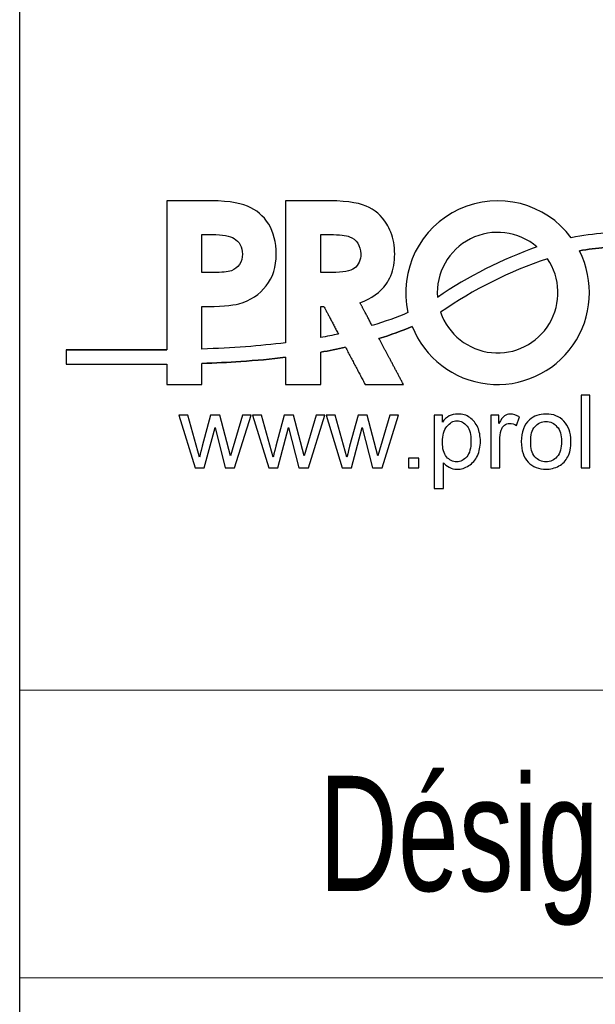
# Model space of a CAD drawing. Header units: millimetres. Extents: x 0 to 420, y 0 to 297.
# Tile 5 of 10: x 220 to 240, y 35 to 69. Entities that reach past the tile are written whole.
import ezdxf

# ---------------------------------------------------------------- set-up
doc = ezdxf.new("R2010")
doc.units = ezdxf.units.MM
doc.layers.add('SLD-0', color=179, linetype='Continuous')
doc.styles.add('SLDTEXTSTYLE2', font='TXT', dxfattribs={"width": 0.710611})

# ---------------------------------------------------------------- blocks, each defined once
blk = doc.blocks.new('Bloc3_1')
at = {"layer": 'SLD-0', "color": 1, "lineweight": 30}
blk.add_line((-190, 0), (-190, 90), dxfattribs=at)
at = {"layer": 'SLD-0'}
for p, q in [((-183.593, 53), (-184.889, 53)), ((-183.593, 53), (-184.889, 53)), ((-179.477, 53), (-180.763, 53)), ((-179.477, 53), (-180.763, 53)), ((-183.672, 50.508), (-183.672, 51.827)), ((-183.672, 51.827), (-183.322, 51.827)), ((-183.672, 51.827), (-183.322, 51.827)), ((-183.672, 50.508), (-183.672, 51.827)), ((-179.545, 50.508), (-179.545, 51.827)), ((-179.545, 51.827), (-179.218, 51.827)), ((-179.545, 51.827), (-179.218, 51.827)), ((-179.545, 50.508), (-179.545, 51.827)), ((-183.277, 50.508), (-183.672, 50.508)), ((-183.277, 50.508), (-183.672, 50.508)), ((-179.161, 50.508), (-179.545, 50.508)), ((-179.161, 50.508), (-179.545, 50.508)), ((-179.545, 49.324), (-179.432, 49.324)), ((-179.545, 49.324), (-179.432, 49.324)), ((-184.889, 47.826), (-188.385, 47.826)), ((-188.385, 47.826), (-188.385, 47.326)), ((-188.385, 47.826), (-184.889, 47.826)), ((-188.385, 47.826), (-188.385, 47.326)), ((-188.385, 47.326), (-184.889, 47.326)), ((-188.385, 47.326), (-184.889, 47.326)), ((-184.889, 46.618), (-183.672, 46.618)), ((-184.889, 46.618), (-183.672, 46.618)), ((-180.763, 46.618), (-179.545, 46.618)), ((-180.763, 46.618), (-179.545, 46.618)), ((-178, 46.618), (-176.669, 46.618)), ((-178, 46.618), (-176.669, 46.618)), ((-170.197, 46.246), (-170.501, 46.246)), ((-170.501, 46.246), (-170.501, 43.72)), ((-170.501, 46.246), (-170.501, 43.72)), ((-170.197, 46.246), (-170.501, 46.246)), ((-170.197, 43.72), (-170.197, 46.246)), ((-170.197, 43.72), (-170.197, 46.246)), ((-184.156, 45.547), (-184.472, 45.547)), ((-184.472, 45.547), (-183.908, 43.72)), ((-184.472, 45.547), (-183.908, 43.72)), ((-184.156, 45.547), (-184.472, 45.547)), ((-183.751, 44.092), (-184.156, 45.547)), ((-183.751, 44.092), (-184.156, 45.547)), ((-183.367, 45.547), (-183.66, 44.475)), ((-183.367, 45.547), (-183.66, 44.475)), ((-183.051, 45.547), (-183.367, 45.547)), ((-183.051, 45.547), (-183.367, 45.547)), ((-182.679, 44.137), (-183.051, 45.547)), ((-182.679, 44.137), (-183.051, 45.547)), ((-182.262, 45.547), (-182.679, 44.137)), ((-182.262, 45.547), (-182.679, 44.137)), ((-182.533, 43.72), (-181.958, 45.547)), ((-182.533, 43.72), (-181.958, 45.547)), ((-181.958, 45.547), (-182.262, 45.547)), ((-181.958, 45.547), (-182.262, 45.547)), ((-181.597, 45.547), (-181.913, 45.547)), ((-181.913, 45.547), (-181.349, 43.72)), ((-181.597, 45.547), (-181.913, 45.547)), ((-181.913, 45.547), (-181.349, 43.72)), ((-181.191, 44.092), (-181.597, 45.547)), ((-181.191, 44.092), (-181.597, 45.547)), ((-180.808, 45.547), (-181.101, 44.475)), ((-180.808, 45.547), (-181.101, 44.475)), ((-180.492, 45.547), (-180.808, 45.547)), ((-180.492, 45.547), (-180.808, 45.547)), ((-180.12, 44.137), (-180.492, 45.547)), ((-180.12, 44.137), (-180.492, 45.547)), ((-179.702, 45.547), (-180.12, 44.137)), ((-179.702, 45.547), (-180.12, 44.137)), ((-179.973, 43.72), (-179.398, 45.547)), ((-179.973, 43.72), (-179.398, 45.547)), ((-179.398, 45.547), (-179.702, 45.547)), ((-179.398, 45.547), (-179.702, 45.547)), ((-179.037, 45.547), (-179.353, 45.547)), ((-179.353, 45.547), (-178.8, 43.72)), ((-179.353, 45.547), (-178.8, 43.72)), ((-179.037, 45.547), (-179.353, 45.547)), ((-178.631, 44.092), (-179.037, 45.547)), ((-178.631, 44.092), (-179.037, 45.547)), ((-178.248, 45.547), (-178.541, 44.475)), ((-178.248, 45.547), (-178.541, 44.475)), ((-177.932, 45.547), (-178.248, 45.547)), ((-177.932, 45.547), (-178.248, 45.547)), ((-177.56, 44.137), (-177.932, 45.547)), ((-177.56, 44.137), (-177.932, 45.547)), ((-177.143, 45.547), (-177.56, 44.137)), ((-177.143, 45.547), (-177.56, 44.137)), ((-177.414, 43.72), (-176.838, 45.547)), ((-177.414, 43.72), (-176.838, 45.547)), ((-176.838, 45.547), (-177.143, 45.547)), ((-176.838, 45.547), (-177.143, 45.547)), ((-175.316, 45.547), (-175.598, 45.547)), ((-175.598, 45.547), (-175.598, 43.009)), ((-175.598, 45.547), (-175.598, 43.009)), ((-175.316, 45.547), (-175.598, 45.547)), ((-175.316, 45.31), (-175.316, 45.547)), ((-175.316, 45.31), (-175.316, 45.547)), ((-173.354, 45.547), (-173.636, 45.547)), ((-173.636, 45.547), (-173.636, 43.72)), ((-173.636, 45.547), (-173.636, 43.72)), ((-173.354, 45.547), (-173.636, 45.547)), ((-173.354, 45.265), (-173.354, 45.547)), ((-173.354, 45.265), (-173.354, 45.547)), ((-172.745, 45.197), (-172.644, 45.49)), ((-172.745, 45.197), (-172.644, 45.49)), ((-183.593, 43.72), (-183.209, 45.129)), ((-183.593, 43.72), (-183.209, 45.129)), ((-183.209, 45.129), (-182.86, 43.72)), ((-183.209, 45.129), (-182.86, 43.72)), ((-181.033, 43.72), (-180.661, 45.129)), ((-181.033, 43.72), (-180.661, 45.129)), ((-180.661, 45.129), (-180.3, 43.72)), ((-180.661, 45.129), (-180.3, 43.72)), ((-178.473, 43.72), (-178.101, 45.129)), ((-178.473, 43.72), (-178.101, 45.129)), ((-178.101, 45.129), (-177.741, 43.72)), ((-178.101, 45.129), (-177.741, 43.72)), ((-173.32, 43.72), (-173.32, 44.678)), ((-173.32, 43.72), (-173.32, 44.678)), ((-176.139, 44.058), (-176.489, 44.058)), ((-176.489, 44.058), (-176.489, 43.72)), ((-176.139, 44.058), (-176.489, 44.058)), ((-176.489, 44.058), (-176.489, 43.72)), ((-176.139, 43.72), (-176.139, 44.058)), ((-176.139, 43.72), (-176.139, 44.058)), ((-175.282, 43.009), (-175.282, 43.9)), ((-175.282, 43.009), (-175.282, 43.9)), ((-183.908, 43.72), (-183.593, 43.72)), ((-183.908, 43.72), (-183.593, 43.72)), ((-182.86, 43.72), (-182.533, 43.72)), ((-182.86, 43.72), (-182.533, 43.72)), ((-181.349, 43.72), (-181.033, 43.72)), ((-181.349, 43.72), (-181.033, 43.72)), ((-180.3, 43.72), (-179.973, 43.72)), ((-180.3, 43.72), (-179.973, 43.72)), ((-178.8, 43.72), (-178.473, 43.72)), ((-178.8, 43.72), (-178.473, 43.72)), ((-177.741, 43.72), (-177.414, 43.72)), ((-177.741, 43.72), (-177.414, 43.72)), ((-176.489, 43.72), (-176.139, 43.72)), ((-176.489, 43.72), (-176.139, 43.72)), ((-173.636, 43.72), (-173.32, 43.72)), ((-173.636, 43.72), (-173.32, 43.72)), ((-170.501, 43.72), (-170.197, 43.72)), ((-170.501, 43.72), (-170.197, 43.72)), ((-175.598, 43.009), (-175.282, 43.009)), ((-175.598, 43.009), (-175.282, 43.009))]:
    blk.add_line(p, q, dxfattribs=at)
at = {"layer": 'SLD-0', "lineweight": 15}
for p, q in [((0, 36), (-190, 36)), ((0, 26), (-190, 26))]:
    blk.add_line(p, q, dxfattribs=at)
at = {"layer": 'SLD-0'}
for centre, radius, start, end in [((-173.399, 49.809), 3.191, 36.7095, 192.5538), ((-173.399, 49.809), 3.191, 36.7095, 192.5538), ((-173.399, 49.809), 2.095, 49.268, 184.461), ((-173.399, 49.809), 2.095, 49.268, 184.461), ((-167.164, 37.5), 14.724, 109.3058, 124.4233), ((-167.164, 37.5), 14.724, 109.3058, 124.4233), ((-173.399, 49.809), 3.191, 201.5967, 27.0791), ((-173.399, 49.809), 3.191, 201.5967, 27.0791), ((-167.024, 37.093), 14.651, 108.4813, 124.7768), ((-173.399, 49.809), 2.095, 198.9901, 34.268), ((-173.399, 49.809), 2.095, 198.9901, 34.268), ((-167.024, 37.093), 14.651, 108.4813, 124.7768)]:
    blk.add_arc(centre, radius, start, end, dxfattribs=at)
for points, degree in [([(-184.889, 53), (-184.889, 49.677), (-184.889, 47.826)], 2), ([(-184.889, 53), (-184.889, 49.677), (-184.889, 47.826)], 2), ([(-182.082, 52.808), (-182.398, 52.944), (-182.894, 53.011), (-183.593, 53)], 3), ([(-182.082, 52.808), (-182.398, 52.944), (-182.894, 53.011), (-183.593, 53)], 3), ([(-181.349, 52.188), (-181.541, 52.481), (-181.777, 52.684), (-182.082, 52.808)], 3), ([(-181.349, 52.188), (-181.541, 52.481), (-181.777, 52.684), (-182.082, 52.808)], 3), ([(-180.763, 53), (-180.763, 49.949), (-180.763, 48.066)], 2), ([(-180.763, 53), (-180.763, 49.949), (-180.763, 48.066)], 2), ([(-177.966, 52.819), (-178.271, 52.944), (-178.767, 53.011), (-179.477, 53)], 3), ([(-177.966, 52.819), (-178.271, 52.944), (-178.767, 53.011), (-179.477, 53)], 3), ([(-177.244, 52.188), (-177.425, 52.481), (-177.673, 52.695), (-177.966, 52.819)], 3), ([(-177.244, 52.188), (-177.425, 52.481), (-177.673, 52.695), (-177.966, 52.819)], 3), ([(-177.109, 51.906), (-177.143, 52.008), (-177.199, 52.109), (-177.244, 52.188)], 3), ([(-177.109, 51.906), (-177.143, 52.008), (-177.199, 52.109), (-177.244, 52.188)], 3), ([(-183.322, 51.827), (-182.95, 51.827), (-182.691, 51.782), (-182.555, 51.692)], 3), ([(-183.322, 51.827), (-182.95, 51.827), (-182.691, 51.782), (-182.555, 51.692)], 3), ([(-179.218, 51.827), (-178.891, 51.827), (-178.665, 51.805), (-178.541, 51.748)], 3), ([(-179.218, 51.827), (-178.891, 51.827), (-178.665, 51.805), (-178.541, 51.748)], 3), ([(-178.541, 51.748), (-178.428, 51.714), (-178.327, 51.636), (-178.259, 51.523)], 3), ([(-178.541, 51.748), (-178.428, 51.714), (-178.327, 51.636), (-178.259, 51.523)], 3), ([(-176.974, 51.151), (-176.974, 51.433), (-177.019, 51.681), (-177.109, 51.906)], 3), ([(-176.974, 51.151), (-176.974, 51.433), (-177.019, 51.681), (-177.109, 51.906)], 3), ([(-169.667, 51.874), (-170.055, 51.849), (-170.447, 51.796), (-170.841, 51.716)], 3), ([(-169.667, 51.874), (-170.055, 51.849), (-170.447, 51.796), (-170.841, 51.716)], 3), ([(-178.259, 51.523), (-178.192, 51.433), (-178.158, 51.297), (-178.147, 51.162)], 3), ([(-178.259, 51.523), (-178.192, 51.433), (-178.158, 51.297), (-178.147, 51.162)], 3), ([(-170.558, 51.262), (-170.258, 51.315), (-169.961, 51.353), (-169.667, 51.373)], 3), ([(-169.667, 51.373), (-169.961, 51.353), (-170.258, 51.315), (-170.558, 51.262)], 3), ([(-178.147, 51.162), (-178.158, 50.936), (-178.225, 50.767), (-178.372, 50.655)], 3), ([(-178.147, 51.162), (-178.158, 50.936), (-178.225, 50.767), (-178.372, 50.655)], 3), ([(-177.109, 50.395), (-177.019, 50.621), (-176.974, 50.88), (-176.974, 51.151)], 3), ([(-177.109, 50.395), (-177.019, 50.621), (-176.974, 50.88), (-176.974, 51.151)], 3), ([(-182.364, 50.79), (-182.443, 50.688), (-182.533, 50.621), (-182.646, 50.564)], 3), ([(-182.364, 50.79), (-182.443, 50.688), (-182.533, 50.621), (-182.646, 50.564)], 3), ([(-178.372, 50.655), (-178.507, 50.564), (-178.778, 50.508), (-179.161, 50.508)], 3), ([(-178.372, 50.655), (-178.507, 50.564), (-178.778, 50.508), (-179.161, 50.508)], 3), ([(-182.646, 50.564), (-182.77, 50.531), (-182.984, 50.508), (-183.277, 50.508)], 3), ([(-182.646, 50.564), (-182.77, 50.531), (-182.984, 50.508), (-183.277, 50.508)], 3), ([(-177.267, 50.102), (-177.211, 50.192), (-177.154, 50.294), (-177.109, 50.395)], 3), ([(-177.267, 50.102), (-177.211, 50.192), (-177.154, 50.294), (-177.109, 50.395)], 3), ([(-182.386, 49.426), (-181.98, 49.538), (-181.665, 49.741), (-181.439, 50.046)], 3), ([(-182.386, 49.426), (-181.98, 49.538), (-181.665, 49.741), (-181.439, 50.046)], 3), ([(-178.18, 49.459), (-177.774, 49.606), (-177.47, 49.82), (-177.267, 50.102)], 3), ([(-178.18, 49.459), (-177.774, 49.606), (-177.47, 49.82), (-177.267, 50.102)], 3), ([(-183.672, 49.324), (-183.051, 49.324), (-182.623, 49.358), (-182.386, 49.426)], 3), ([(-183.672, 49.324), (-183.051, 49.324), (-182.623, 49.358), (-182.386, 49.426)], 3), ([(-183.672, 47.849), (-183.672, 48.563), (-183.672, 49.324)], 2), ([(-183.672, 47.849), (-183.672, 48.563), (-183.672, 49.324)], 2), ([(-179.545, 48.249), (-179.545, 48.821), (-179.545, 49.324)], 2), ([(-179.545, 48.249), (-179.545, 48.821), (-179.545, 49.324)], 2), ([(-179.432, 49.324), (-179.202, 48.89), (-178.927, 48.37)], 2), ([(-179.432, 49.324), (-179.202, 48.89), (-178.927, 48.37)], 2), ([(-177.759, 48.667), (-177.997, 49.115), (-178.18, 49.459)], 2), ([(-177.759, 48.667), (-177.997, 49.115), (-178.18, 49.459)], 2), ([(-176.514, 49.115), (-176.895, 48.95), (-177.31, 48.801), (-177.759, 48.667)], 3), ([(-176.514, 49.115), (-176.895, 48.95), (-177.31, 48.801), (-177.759, 48.667)], 3), ([(-177.52, 48.217), (-177.11, 48.342), (-176.725, 48.481), (-176.366, 48.634)], 3), ([(-176.366, 48.634), (-176.725, 48.481), (-177.11, 48.342), (-177.52, 48.217)], 3), ([(-178.927, 48.37), (-179.128, 48.327), (-179.334, 48.287), (-179.545, 48.249)], 3), ([(-178.927, 48.37), (-179.128, 48.327), (-179.334, 48.287), (-179.545, 48.249)], 3), ([(-180.763, 48.066), (-181.653, 47.956), (-182.622, 47.883), (-183.672, 47.849)], 3), ([(-180.763, 48.066), (-181.653, 47.956), (-182.622, 47.883), (-183.672, 47.849)], 3), ([(-179.545, 47.741), (-179.248, 47.793), (-178.962, 47.85), (-178.684, 47.911)], 3), ([(-178.684, 47.911), (-178.962, 47.85), (-179.248, 47.793), (-179.545, 47.741)], 3), ([(-178.684, 47.911), (-178.337, 47.255), (-178, 46.618)], 2), ([(-178.684, 47.911), (-178.337, 47.255), (-178, 46.618)], 2), ([(-176.669, 46.618), (-177.113, 47.452), (-177.52, 48.217)], 2), ([(-176.669, 46.618), (-177.113, 47.452), (-177.52, 48.217)], 2), ([(-180.763, 47.562), (-180.763, 46.993), (-180.763, 46.618)], 2), ([(-180.763, 47.562), (-180.763, 46.993), (-180.763, 46.618)], 2), ([(-179.545, 46.618), (-179.545, 47.149), (-179.545, 47.741)], 2), ([(-179.545, 46.618), (-179.545, 47.149), (-179.545, 47.741)], 2), ([(-184.889, 47.326), (-184.889, 46.892), (-184.889, 46.618)], 2), ([(-184.889, 47.326), (-184.889, 46.892), (-184.889, 46.618)], 2), ([(-183.672, 46.618), (-183.672, 46.933), (-183.672, 47.348)], 2), ([(-183.672, 46.618), (-183.672, 46.933), (-183.672, 47.348)], 2), ([(-175.079, 45.524), (-175.17, 45.479), (-175.248, 45.411), (-175.316, 45.31)], 3), ([(-175.079, 45.524), (-175.17, 45.479), (-175.248, 45.411), (-175.316, 45.31)], 3), ([(-174.775, 45.592), (-174.899, 45.592), (-175, 45.569), (-175.079, 45.524)], 3), ([(-174.775, 45.592), (-174.899, 45.592), (-175, 45.569), (-175.079, 45.524)], 3), ([(-174.369, 45.468), (-174.482, 45.558), (-174.628, 45.592), (-174.775, 45.592)], 3), ([(-174.369, 45.468), (-174.482, 45.558), (-174.628, 45.592), (-174.775, 45.592)], 3), ([(-173.162, 45.524), (-173.219, 45.49), (-173.287, 45.4), (-173.354, 45.265)], 3), ([(-173.162, 45.524), (-173.219, 45.49), (-173.287, 45.4), (-173.354, 45.265)], 3), ([(-174.087, 45.129), (-174.155, 45.276), (-174.245, 45.389), (-174.369, 45.468)], 3), ([(-174.087, 45.129), (-174.155, 45.276), (-174.245, 45.389), (-174.369, 45.468)], 3), ([(-173.275, 45.028), (-173.253, 45.107), (-173.208, 45.163), (-173.162, 45.208)], 3), ([(-173.275, 45.028), (-173.253, 45.107), (-173.208, 45.163), (-173.162, 45.208)], 3), ([(-172.103, 45.152), (-172.001, 45.276), (-171.866, 45.332), (-171.719, 45.332)], 3), ([(-172.103, 45.152), (-172.001, 45.276), (-171.866, 45.332), (-171.719, 45.332)], 3), ([(-171.719, 45.332), (-171.561, 45.332), (-171.437, 45.276), (-171.336, 45.152)], 3), ([(-171.719, 45.332), (-171.561, 45.332), (-171.437, 45.276), (-171.336, 45.152)], 3), ([(-173.32, 44.678), (-173.332, 44.802), (-173.309, 44.926), (-173.275, 45.028)], 3), ([(-173.32, 44.678), (-173.332, 44.802), (-173.309, 44.926), (-173.275, 45.028)], 3), ([(-172.249, 44.633), (-172.26, 44.859), (-172.204, 45.039), (-172.103, 45.152)], 3), ([(-172.249, 44.633), (-172.26, 44.859), (-172.204, 45.039), (-172.103, 45.152)], 3), ([(-183.66, 44.475), (-183.717, 44.25), (-183.751, 44.114), (-183.751, 44.092)], 3), ([(-183.66, 44.475), (-183.717, 44.25), (-183.751, 44.114), (-183.751, 44.092)], 3), ([(-181.101, 44.475), (-181.157, 44.25), (-181.191, 44.114), (-181.191, 44.092)], 3), ([(-181.101, 44.475), (-181.157, 44.25), (-181.191, 44.114), (-181.191, 44.092)], 3), ([(-178.541, 44.475), (-178.597, 44.25), (-178.631, 44.114), (-178.631, 44.092)], 3), ([(-178.541, 44.475), (-178.597, 44.25), (-178.631, 44.114), (-178.631, 44.092)], 3), ([(-172.103, 44.103), (-172.204, 44.227), (-172.26, 44.396), (-172.249, 44.633)], 3), ([(-172.103, 44.103), (-172.204, 44.227), (-172.26, 44.396), (-172.249, 44.633)], 3), ([(-174.403, 43.799), (-174.268, 43.878), (-174.177, 43.991), (-174.099, 44.137)], 3), ([(-174.403, 43.799), (-174.268, 43.878), (-174.177, 43.991), (-174.099, 44.137)], 3), ([(-175.282, 43.9), (-175.237, 43.844), (-175.17, 43.788), (-175.079, 43.742)], 3), ([(-175.282, 43.9), (-175.237, 43.844), (-175.17, 43.788), (-175.079, 43.742)], 3), ([(-171.268, 43.788), (-171.133, 43.855), (-171.031, 43.968), (-170.964, 44.103)], 3), ([(-171.268, 43.788), (-171.133, 43.855), (-171.031, 43.968), (-170.964, 44.103)], 3)]:
    blk.add_open_spline(points, degree=degree, dxfattribs=at)
for points, knots in [([(-181.439, 50.046), (-181.202, 50.339), (-181.089, 50.711), (-181.089, 51.151), (-181.089, 51.557), (-181.18, 51.906), (-181.349, 52.188)], [8, 8, 8, 8, 9, 9, 9, 10, 10, 10, 10]), ([(-181.439, 50.046), (-181.202, 50.339), (-181.089, 50.711), (-181.089, 51.151), (-181.089, 51.557), (-181.18, 51.906), (-181.349, 52.188)], [8, 8, 8, 8, 9, 9, 9, 10, 10, 10, 10]), ([(-182.555, 51.692), (-182.364, 51.579), (-182.262, 51.399), (-182.262, 51.151), (-182.262, 51.015), (-182.296, 50.891), (-182.364, 50.79)], [1, 1, 1, 1, 2, 2, 2, 3, 3, 3, 3]), ([(-182.555, 51.692), (-182.364, 51.579), (-182.262, 51.399), (-182.262, 51.151), (-182.262, 51.015), (-182.296, 50.891), (-182.364, 50.79)], [1, 1, 1, 1, 2, 2, 2, 3, 3, 3, 3]), ([(-183.672, 47.348), (-183.208, 47.363), (-182.758, 47.386), (-181.78, 47.453), (-181.26, 47.501), (-180.763, 47.562)], [2.6660668, 2.6660668, 2.6660668, 2.6660668, 2.7737472, 2.7737472, 2.9084222, 2.9084222, 2.9084222, 2.9084222]), ([(-180.763, 47.562), (-181.26, 47.501), (-181.78, 47.453), (-182.758, 47.386), (-183.208, 47.363), (-183.672, 47.348)], [2.6660668, 2.6660668, 2.6660668, 2.6660668, 2.8007418, 2.8007418, 2.9084222, 2.9084222, 2.9084222, 2.9084222]), ([(-172.644, 45.49), (-172.745, 45.558), (-172.858, 45.592), (-172.96, 45.592), (-173.038, 45.592), (-173.095, 45.569), (-173.162, 45.524)], [9, 9, 9, 9, 10, 10, 10, 11, 11, 11, 11]), ([(-172.644, 45.49), (-172.745, 45.558), (-172.858, 45.592), (-172.96, 45.592), (-173.038, 45.592), (-173.095, 45.569), (-173.162, 45.524)], [9, 9, 9, 9, 10, 10, 10, 11, 11, 11, 11]), ([(-171.099, 45.344), (-171.257, 45.513), (-171.46, 45.592), (-171.719, 45.592), (-171.945, 45.592), (-172.136, 45.524), (-172.294, 45.389)], [0, 0, 0, 0, 1, 1, 1, 2, 2, 2, 2]), ([(-171.099, 45.344), (-171.257, 45.513), (-171.46, 45.592), (-171.719, 45.592), (-171.945, 45.592), (-172.136, 45.524), (-172.294, 45.389)], [0, 0, 0, 0, 1, 1, 1, 2, 2, 2, 2]), ([(-175.17, 44.103), (-175.271, 44.216), (-175.316, 44.385), (-175.316, 44.622), (-175.316, 44.859), (-175.271, 45.028), (-175.158, 45.163)], [6, 6, 6, 6, 7, 7, 7, 8, 8, 8, 8]), ([(-175.17, 44.103), (-175.271, 44.216), (-175.316, 44.385), (-175.316, 44.622), (-175.316, 44.859), (-175.271, 45.028), (-175.158, 45.163)], [6, 6, 6, 6, 7, 7, 7, 8, 8, 8, 8]), ([(-175.158, 45.163), (-175.057, 45.287), (-174.944, 45.355), (-174.809, 45.355), (-174.674, 45.355), (-174.561, 45.287), (-174.459, 45.174)], [0, 0, 0, 0, 1, 1, 1, 2, 2, 2, 2]), ([(-175.158, 45.163), (-175.057, 45.287), (-174.944, 45.355), (-174.809, 45.355), (-174.674, 45.355), (-174.561, 45.287), (-174.459, 45.174)], [0, 0, 0, 0, 1, 1, 1, 2, 2, 2, 2]), ([(-174.459, 45.174), (-174.369, 45.05), (-174.324, 44.881), (-174.324, 44.644), (-174.324, 44.408), (-174.369, 44.227), (-174.471, 44.103)], [2, 2, 2, 2, 3, 3, 3, 4, 4, 4, 4]), ([(-174.459, 45.174), (-174.369, 45.05), (-174.324, 44.881), (-174.324, 44.644), (-174.324, 44.408), (-174.369, 44.227), (-174.471, 44.103)], [2, 2, 2, 2, 3, 3, 3, 4, 4, 4, 4]), ([(-173.162, 45.208), (-173.106, 45.242), (-173.05, 45.265), (-172.982, 45.265), (-172.903, 45.265), (-172.824, 45.242), (-172.745, 45.197)], [6, 6, 6, 6, 7, 7, 7, 8, 8, 8, 8]), ([(-173.162, 45.208), (-173.106, 45.242), (-173.05, 45.265), (-172.982, 45.265), (-172.903, 45.265), (-172.824, 45.242), (-172.745, 45.197)], [6, 6, 6, 6, 7, 7, 7, 8, 8, 8, 8]), ([(-172.294, 45.389), (-172.475, 45.22), (-172.576, 44.972), (-172.576, 44.633), (-172.576, 44.317), (-172.497, 44.081), (-172.339, 43.923)], [2, 2, 2, 2, 3, 3, 3, 4, 4, 4, 4]), ([(-172.294, 45.389), (-172.475, 45.22), (-172.576, 44.972), (-172.576, 44.633), (-172.576, 44.317), (-172.497, 44.081), (-172.339, 43.923)], [2, 2, 2, 2, 3, 3, 3, 4, 4, 4, 4]), ([(-170.964, 44.103), (-170.885, 44.239), (-170.851, 44.419), (-170.851, 44.656), (-170.851, 44.949), (-170.93, 45.174), (-171.099, 45.344)], [7, 7, 7, 7, 8, 8, 8, 9, 9, 9, 9]), ([(-170.964, 44.103), (-170.885, 44.239), (-170.851, 44.419), (-170.851, 44.656), (-170.851, 44.949), (-170.93, 45.174), (-171.099, 45.344)], [7, 7, 7, 7, 8, 8, 8, 9, 9, 9, 9]), ([(-174.099, 44.137), (-174.031, 44.295), (-173.997, 44.464), (-173.997, 44.644), (-173.997, 44.825), (-174.031, 44.983), (-174.087, 45.129)], [11, 11, 11, 11, 12, 12, 12, 13, 13, 13, 13]), ([(-174.099, 44.137), (-174.031, 44.295), (-173.997, 44.464), (-173.997, 44.644), (-173.997, 44.825), (-174.031, 44.983), (-174.087, 45.129)], [11, 11, 11, 11, 12, 12, 12, 13, 13, 13, 13]), ([(-171.336, 45.152), (-171.223, 45.039), (-171.178, 44.87), (-171.178, 44.644), (-171.178, 44.408), (-171.223, 44.227), (-171.336, 44.103)], [1, 1, 1, 1, 2, 2, 2, 3, 3, 3, 3]), ([(-171.336, 45.152), (-171.223, 45.039), (-171.178, 44.87), (-171.178, 44.644), (-171.178, 44.408), (-171.223, 44.227), (-171.336, 44.103)], [1, 1, 1, 1, 2, 2, 2, 3, 3, 3, 3]), ([(-174.471, 44.103), (-174.572, 43.991), (-174.685, 43.934), (-174.82, 43.934), (-174.955, 43.934), (-175.079, 43.991), (-175.17, 44.103)], [4, 4, 4, 4, 5, 5, 5, 6, 6, 6, 6]), ([(-174.471, 44.103), (-174.572, 43.991), (-174.685, 43.934), (-174.82, 43.934), (-174.955, 43.934), (-175.079, 43.991), (-175.17, 44.103)], [4, 4, 4, 4, 5, 5, 5, 6, 6, 6, 6]), ([(-175.079, 43.742), (-175, 43.697), (-174.91, 43.675), (-174.809, 43.675), (-174.662, 43.675), (-174.527, 43.709), (-174.403, 43.799)], [8, 8, 8, 8, 9, 9, 9, 10, 10, 10, 10]), ([(-175.079, 43.742), (-175, 43.697), (-174.91, 43.675), (-174.809, 43.675), (-174.662, 43.675), (-174.527, 43.709), (-174.403, 43.799)], [8, 8, 8, 8, 9, 9, 9, 10, 10, 10, 10]), ([(-172.339, 43.923), (-172.181, 43.754), (-171.967, 43.675), (-171.719, 43.675), (-171.561, 43.675), (-171.415, 43.709), (-171.268, 43.788)], [4, 4, 4, 4, 5, 5, 5, 6, 6, 6, 6]), ([(-172.339, 43.923), (-172.181, 43.754), (-171.967, 43.675), (-171.719, 43.675), (-171.561, 43.675), (-171.415, 43.709), (-171.268, 43.788)], [4, 4, 4, 4, 5, 5, 5, 6, 6, 6, 6]), ([(-171.336, 44.103), (-171.437, 43.991), (-171.561, 43.934), (-171.719, 43.934), (-171.866, 43.934), (-172.001, 43.991), (-172.103, 44.103)], [3, 3, 3, 3, 4, 4, 4, 5, 5, 5, 5]), ([(-171.336, 44.103), (-171.437, 43.991), (-171.561, 43.934), (-171.719, 43.934), (-171.866, 43.934), (-172.001, 43.991), (-172.103, 44.103)], [3, 3, 3, 3, 4, 4, 4, 5, 5, 5, 5])]:
    blk.add_open_spline(points, degree=3, knots=knots, dxfattribs=at)

msp = doc.modelspace()

# ---------------------------------------------------------------- block references
at = {"color": 7, "linetype": 'Continuous'}
msp.add_blockref('Bloc3_1', (409.913, 10.087), dxfattribs=at)

# ---------------------------------------------------------------- texts
at = {"layer": 'SLD-0', "insert": (230.306, 43.109), "char_height": 4, "attachment_point": 1, "style": 'SLDTEXTSTYLE2'}
msp.add_mtext('Désignation', dxfattribs=at)

doc.saveas('drawing.dxf')
